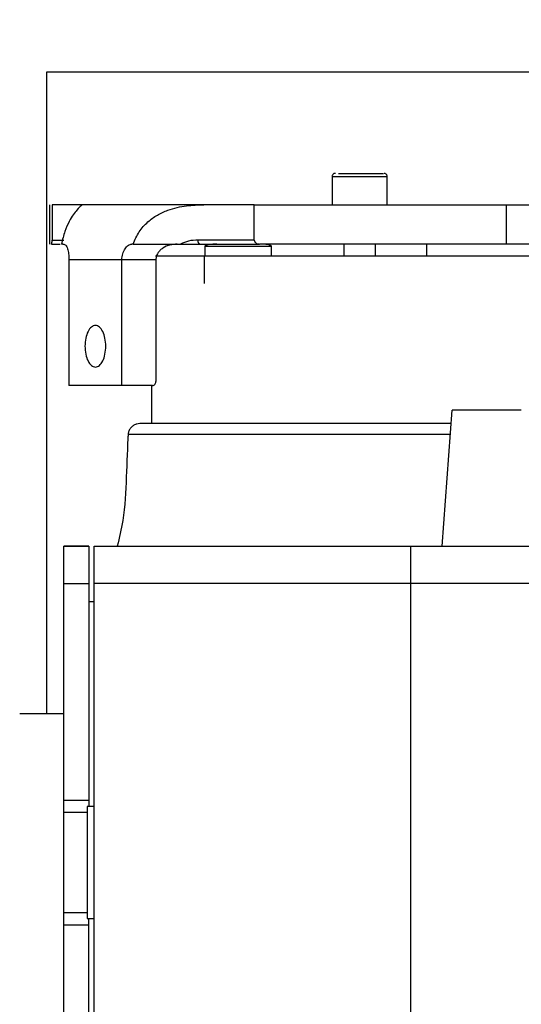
# Model space of a CAD drawing. Header units: inches. Extents: x 170 to 312, y 215 to 248.
# Tile 73 of 216: x 175.978 to 176.135, y 244.263 to 244.571. Entities that reach past the tile are written whole.
import ezdxf

# ---------------------------------------------------------------- set-up
doc = ezdxf.new("R2010")
doc.units = ezdxf.units.IN
doc.header["$LTSCALE"] = 0.25
doc.header["$MEASUREMENT"] = 0
doc.layers.add('ANNOTATIONS', color=1, linetype='Continuous')
doc.layers.add('STANDARD MOTOR LH', color=7, linetype='Continuous')
doc.styles.add('ARIAL', font='arial.ttf', dxfattribs={"height": 0.09375})
doc.dimstyles.new('STANDARD$0', dxfattribs={"dimtxt": 0.09375, "dimasz": 0.09375, "dimexe": 0.03125, "dimexo": 0.046875, "dimgap": 0.09, "dimtad": 0, "dimtih": 1, "dimtoh": 1, "dimdec": 4, "dimzin": 0, "dimdsep": 46, "dimtxsty": 'ARIAL', "dimcen": 0.09, "dimadec": 0, "dimazin": 0, "dimtfac": 1, "dimtdec": 4, "dimtofl": 0, "dimtmove": 0, "dimatfit": 1, "dimfxl": 1, "dimtolj": 1, "dimtzin": 0, "dimarcsym": 0})

# ---------------------------------------------------------------- blocks, each defined once
blk = doc.blocks.new('*D23')
at = {"layer": 'ANNOTATIONS', "color": 0, "lineweight": -2, "transparency": 16777216}
for p, q in [((175.7312287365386, 244.6669539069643), (175.7312287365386, 245.2745744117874)), ((176.9319160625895, 243.2737009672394), (176.9319160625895, 245.2745744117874)), ((175.8249787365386, 245.2433244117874), (176.1504763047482, 245.2433244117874)), ((176.8381660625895, 245.2433244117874), (176.5126684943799, 245.2433244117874))]:
    blk.add_line(p, q, dxfattribs=at)
at = {"layer": 'ANNOTATIONS', "color": 0, "transparency": 16777216}
for points in [[(175.8249787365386, 245.2589494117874), (175.8249787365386, 245.2276994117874), (175.7312287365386, 245.2433244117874)], [(176.8381660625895, 245.2589494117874), (176.8381660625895, 245.2276994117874), (176.9319160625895, 245.2433244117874)]]:
    blk.add_solid(points, dxfattribs=at)
at = {"layer": 'defpoints', "color": 0, "transparency": 16777216}
for p in [(175.7312287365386, 245.2433244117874), (175.7312287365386, 244.6200789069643), (176.9319160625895, 243.2268259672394)]:
    blk.add_point(p, dxfattribs=at)
at = {"layer": 'ANNOTATIONS', "color": 0, "transparency": 16777216, "insert": (176.331572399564, 245.2433244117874), "char_height": 0.09375, "attachment_point": 5, "style": 'ARIAL'}
blk.add_mtext('\\A1;20"', dxfattribs=at)
blk = doc.blocks.new('*D24')
at = {"layer": 'ANNOTATIONS', "color": 0, "lineweight": -2, "transparency": 16777216}
for p, q in [((175.869416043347, 244.2716909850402), (175.869416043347, 244.8408606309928)), ((176.9319160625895, 243.2737009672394), (176.9319160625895, 244.8408606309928)), ((175.963166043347, 244.8096106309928), (176.1155560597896, 244.8096106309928)), ((176.8381660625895, 244.8096106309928), (176.685776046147, 244.8096106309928))]:
    blk.add_line(p, q, dxfattribs=at)
at = {"layer": 'ANNOTATIONS', "color": 0, "transparency": 16777216}
for points in [[(175.963166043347, 244.8252356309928), (175.963166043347, 244.7939856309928), (175.869416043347, 244.8096106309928)], [(176.8381660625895, 244.8252356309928), (176.8381660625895, 244.7939856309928), (176.9319160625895, 244.8096106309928)]]:
    blk.add_solid(points, dxfattribs=at)
at = {"layer": 'defpoints', "color": 0, "transparency": 16777216}
for p in [(176.9319160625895, 244.8096106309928), (175.869416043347, 244.2248159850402), (176.9319160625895, 243.2268259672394)]:
    blk.add_point(p, dxfattribs=at)
at = {"layer": 'ANNOTATIONS', "color": 0, "transparency": 16777216, "insert": (176.4006660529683, 244.8096106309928), "char_height": 0.09375, "attachment_point": 5, "style": 'ARIAL'}
blk.add_mtext('\\A1;17 3/8"', dxfattribs=at)

msp = doc.modelspace()

# ---------------------------------------------------------------- linework, layer by layer
at = {"layer": 'STANDARD MOTOR LH'}
for p, q in [((175.9862285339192, 244.3540172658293), (175.9862285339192, 244.5549512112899)), ((175.9862285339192, 244.5549512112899), (176.4237285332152, 244.5549512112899)), ((176.0756109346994, 244.5222249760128), (176.0756109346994, 244.513366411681)), ((176.0756109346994, 244.5222249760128), (176.0928353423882, 244.5222249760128)), ((176.0928353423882, 244.513366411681), (176.0928353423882, 244.5222249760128)), ((175.9870282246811, 244.5133787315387), (175.9870282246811, 244.5010635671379)), ((175.9878441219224, 244.513366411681), (175.9878441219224, 244.5022937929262)), ((176.0354001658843, 244.513366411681), (175.9972414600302, 244.513366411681)), ((176.0511904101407, 244.5022937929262), (176.0511904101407, 244.513366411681)), ((176.0511904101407, 244.513366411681), (176.2253744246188, 244.513366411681)), ((176.1302324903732, 244.5010635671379), (176.1302324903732, 244.513366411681)), ((175.9878441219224, 244.5022937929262), (175.9914767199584, 244.5022937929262)), ((176.0511904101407, 244.5022937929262), (176.0335926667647, 244.5022937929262)), ((175.9876503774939, 244.5010635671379), (175.9903553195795, 244.5010635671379)), ((175.9912606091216, 244.5010635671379), (175.9907860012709, 244.5010635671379)), ((176.0132657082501, 244.5010635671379), (176.0127911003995, 244.5010635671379)), ((176.0280775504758, 244.5010635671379), (176.0335704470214, 244.5010635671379)), ((176.0335704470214, 244.5010524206), (176.03417507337, 244.5010635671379)), ((176.035696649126, 244.500324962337), (176.035696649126, 244.497372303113)), ((176.0566120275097, 244.500324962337), (176.035696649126, 244.500324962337)), ((176.2333714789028, 244.5010635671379), (176.0528333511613, 244.5010635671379)), ((176.0566120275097, 244.497372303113), (176.0566120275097, 244.500324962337)), ((176.0793018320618, 244.5010635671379), (176.0793018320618, 244.497372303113)), ((176.0891443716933, 244.497372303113), (176.0891443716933, 244.5010635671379)), ((176.1051384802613, 244.5010635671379), (176.1051384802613, 244.497372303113)), ((176.020363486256, 244.4961420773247), (175.9930994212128, 244.4961420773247)), ((175.9930994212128, 244.4961420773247), (175.9930994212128, 244.4567719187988)), ((176.009708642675, 244.4567719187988), (176.009708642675, 244.4961420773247)), ((176.0202882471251, 244.497372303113), (176.2650794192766, 244.497372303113)), ((176.020363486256, 244.4961420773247), (176.020363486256, 244.4580021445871)), ((176.0354995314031, 244.497372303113), (176.0354995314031, 244.4887601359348)), ((176.0192980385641, 244.4567719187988), (175.9930994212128, 244.4567719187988)), ((176.0190164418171, 244.4567719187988), (176.0190164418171, 244.4448427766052)), ((176.113052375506, 244.4490121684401), (176.1099273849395, 244.4065121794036)), ((176.1348159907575, 244.4490121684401), (176.11316369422, 244.4490121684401)), ((176.1127457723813, 244.4448427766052), (176.0153254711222, 244.4448427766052)), ((176.1124929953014, 244.4414055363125), (176.0116432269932, 244.4414055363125)), ((175.9993313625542, 244.4065127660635), (175.9915188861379, 244.4065127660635)), ((175.9915188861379, 244.0301598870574), (175.9915188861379, 244.4065127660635)), ((175.9915188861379, 244.4065121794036), (175.9993313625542, 244.4065121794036)), ((175.9993313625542, 244.4065127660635), (175.9993313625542, 244.3249811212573)), ((176.0009898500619, 244.4065121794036), (176.1477398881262, 244.4065121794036)), ((176.0009898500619, 244.208387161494), (176.0009898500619, 244.4065121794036)), ((176.1002398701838, 244.208387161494), (176.1002398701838, 244.4065121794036)), ((175.9915188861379, 244.3947930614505), (175.9993313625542, 244.3947930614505)), ((176.1477398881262, 244.3947930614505), (176.0009898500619, 244.3947930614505)), ((176.0009898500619, 244.3891048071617), (175.9993313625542, 244.3891048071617)), ((175.9915188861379, 244.3540172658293), (175.9776892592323, 244.3540172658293)), ((175.9915188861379, 244.3269804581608), (175.9993313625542, 244.3269804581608)), ((176.0008961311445, 244.3249811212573), (175.9988023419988, 244.3249811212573)), ((175.9988023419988, 244.3249811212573), (175.9988023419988, 244.2899182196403)), ((176.0008961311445, 244.3249811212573), (176.0008961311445, 244.2899182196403)), ((175.9988023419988, 244.3230650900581), (175.9915188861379, 244.3230650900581)), ((176.0009898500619, 244.3220748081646), (176.0008961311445, 244.3220748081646)), ((176.0008961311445, 244.292824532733), (176.0009898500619, 244.292824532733)), ((175.9915188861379, 244.2918342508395), (175.9988023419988, 244.2918342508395)), ((175.9988023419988, 244.2899182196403), (176.0008961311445, 244.2899182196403)), ((175.9993313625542, 243.8772939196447), (175.9993313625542, 244.2898859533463)), ((175.9915188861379, 244.2879182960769), (175.9993313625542, 244.2879182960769))]:
    msp.add_line(p, q, dxfattribs=at)
for points, knots in [([(176.076595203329, 244.5232088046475), (176.0765006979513, 244.5232009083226), (176.0763043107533, 244.5231844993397), (176.0760285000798, 244.5230481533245), (176.0757892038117, 244.5228223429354), (176.0756281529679, 244.522516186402), (176.0756173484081, 244.5222846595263), (176.0756121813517, 244.5221739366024)], [0, 0, 0, 0, 0.1777685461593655, 0.3694124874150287, 0.5664680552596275, 0.7926723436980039, 1, 1, 1, 1]), ([(176.0776170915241, 244.5232088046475), (176.0782154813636, 244.5232088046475), (176.0794121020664, 244.5232088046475), (176.0822103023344, 244.5232088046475), (176.0852393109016, 244.5232088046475), (176.0881447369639, 244.5232088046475), (176.0904039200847, 244.5232088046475), (176.0917243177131, 244.5232088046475), (176.0917220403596, 244.5232088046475), (176.0917211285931, 244.5232088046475)], [0, 0, 0, 0, 0.1500160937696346, 0.2999923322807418, 0.4499642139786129, 0.5999360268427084, 0.7498912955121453, 0.8998658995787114, 1, 1, 1, 1]), ([(176.0928340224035, 244.5221739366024), (176.0928311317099, 244.5222669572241), (176.0928251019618, 244.5224609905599), (176.092706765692, 244.5227416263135), (176.0924955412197, 244.5229936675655), (176.0921969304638, 244.523174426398), (176.0919633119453, 244.5231976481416), (176.0918510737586, 244.5232088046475)], [0, 0, 0, 0, 0.1745256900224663, 0.3640461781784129, 0.5610669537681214, 0.7891218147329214, 1, 1, 1, 1]), ([(175.9972414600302, 244.513366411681), (175.9970756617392, 244.513366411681), (175.9967440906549, 244.513366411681), (175.9948005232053, 244.513366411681), (175.9919348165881, 244.513366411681), (175.9892076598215, 244.513366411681), (175.9878441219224, 244.513366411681)], [0, 0, 0, 0, 0.2500125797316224, 0.4999867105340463, 0.750000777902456, 1, 1, 1, 1]), ([(175.9972414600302, 244.513366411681), (175.9971988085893, 244.5133216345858), (175.9971126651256, 244.5132311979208), (175.9959038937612, 244.5121400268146), (175.9944896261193, 244.510332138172), (175.993143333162, 244.5081202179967), (175.9917350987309, 244.5050708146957), (175.9911069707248, 244.5024187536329), (175.9907860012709, 244.5010635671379)], [0, 0, 0, 0, 0.2143634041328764, 0.432951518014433, 0.5643277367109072, 0.6946082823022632, 0.8439467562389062, 0.9999999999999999, 0.9999999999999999, 0.9999999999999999, 0.9999999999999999]), ([(176.0132657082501, 244.5010635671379), (176.0138232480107, 244.502389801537), (176.0149145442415, 244.5049856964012), (176.0176636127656, 244.5080119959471), (176.0207805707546, 244.5102375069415), (176.0248801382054, 244.5120987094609), (176.029984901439, 244.513227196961), (176.033608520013, 244.5133203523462), (176.0354001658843, 244.513366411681)], [0, 0, 0, 0, 0.1526677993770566, 0.2988231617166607, 0.4289459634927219, 0.5600552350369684, 0.7824756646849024, 0.9999999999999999, 0.9999999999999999, 0.9999999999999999, 0.9999999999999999]), ([(176.0511904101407, 244.513366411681), (176.0504110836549, 244.513366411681), (176.0488526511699, 244.513366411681), (176.0452005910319, 244.513366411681), (176.040771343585, 244.513366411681), (176.0371905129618, 244.513366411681), (176.0354001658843, 244.513366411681)], [0, 0, 0, 0, 0.2500363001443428, 0.5000018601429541, 0.7500104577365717, 0.9999999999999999, 0.9999999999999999, 0.9999999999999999, 0.9999999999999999]), ([(175.9876503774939, 244.5010635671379), (175.9876744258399, 244.5010824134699), (175.9877192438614, 244.5011175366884), (175.9877736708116, 244.5013470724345), (175.987808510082, 244.5015947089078), (175.9878279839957, 244.501806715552), (175.9878414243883, 244.5020415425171), (175.9878432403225, 244.5022113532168), (175.9878441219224, 244.5022937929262)], [0, 0, 0, 0, 0.3067605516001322, 0.5716984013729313, 0.6935105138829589, 0.8029657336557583, 0.9043437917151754, 1, 1, 1, 1]), ([(176.0335926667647, 244.5022937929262), (176.0325944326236, 244.5022596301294), (176.0307357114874, 244.5021960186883), (176.0289187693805, 244.5014219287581), (176.0280776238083, 244.5010635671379)], [0, 0, 0, 0, 0.5370542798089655, 1, 1, 1, 1]), ([(176.03417507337, 244.5010635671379), (176.0341074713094, 244.5010780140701), (176.0339633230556, 244.501108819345), (176.0338010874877, 244.5013264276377), (176.0336963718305, 244.501576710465), (176.0336368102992, 244.5018021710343), (176.0335995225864, 244.5020450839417), (176.033594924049, 244.5022119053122), (176.0335926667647, 244.5022937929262)], [0, 0, 0, 0, 0.2218867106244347, 0.4731302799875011, 0.6062121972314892, 0.7404122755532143, 0.8725761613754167, 1, 1, 1, 1]), ([(176.0511904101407, 244.5022937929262), (176.0511970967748, 244.5022119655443), (176.0512109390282, 244.5020425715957), (176.0513173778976, 244.5018079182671), (176.0514747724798, 244.5015959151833), (176.0517582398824, 244.5013476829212), (176.0522151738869, 244.5011178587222), (176.0526172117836, 244.5010825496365), (176.0528333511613, 244.5010635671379)], [0, 0, 0, 0, 0.09491269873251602, 0.1964823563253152, 0.3059645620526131, 0.4279487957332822, 0.6924598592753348, 1, 1, 1, 1]), ([(175.9912606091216, 244.5010635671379), (175.991417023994, 244.5010454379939), (175.9917308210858, 244.5010090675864), (175.9922508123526, 244.5006187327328), (175.992731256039, 244.4997165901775), (175.9929839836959, 244.4983505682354), (175.993086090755, 244.4971129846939), (175.9930949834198, 244.4964652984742), (175.9930994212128, 244.4961420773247)], [0, 0, 0, 0, 0.124611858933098, 0.2499943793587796, 0.4997488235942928, 0.7494827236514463, 0.8749819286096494, 1, 1, 1, 1]), ([(176.009708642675, 244.4961420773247), (176.0097221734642, 244.4964629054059), (176.0097492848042, 244.4971057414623), (176.010034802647, 244.4983350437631), (176.0106790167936, 244.49969637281), (176.0115620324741, 244.5006072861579), (176.0122838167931, 244.5010068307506), (176.0126223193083, 244.5010446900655), (176.0127911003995, 244.5010635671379)], [0, 0, 0, 0, 0.1240978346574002, 0.248652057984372, 0.4966387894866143, 0.7457823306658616, 0.8732442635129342, 1, 1, 1, 1]), ([(176.0132657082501, 244.5010635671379), (176.0157823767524, 244.5010635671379), (176.0208157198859, 244.5010635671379), (176.0256569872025, 244.5010635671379), (176.0280776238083, 244.5010635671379)], [0, 0, 0, 0, 0.499999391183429, 1, 1, 1, 1]), ([(176.0270860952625, 244.5010635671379), (176.0262961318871, 244.5010057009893), (176.0247054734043, 244.5008891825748), (176.0228507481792, 244.5000609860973), (176.0216385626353, 244.4990824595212), (176.0209379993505, 244.4982108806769), (176.0204580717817, 244.4972245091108), (176.0203944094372, 244.4964959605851), (176.020363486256, 244.4961420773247)], [0, 0, 0, 0, 0.2611893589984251, 0.5259270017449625, 0.6538182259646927, 0.7675626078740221, 0.887096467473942, 1, 1, 1, 1]), ([(176.03417507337, 244.5010635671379), (176.0363551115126, 244.5010635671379), (176.0407151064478, 244.5010635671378), (176.0460463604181, 244.5010635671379), (176.0503314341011, 244.5010635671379), (176.0519993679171, 244.5010635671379), (176.0528333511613, 244.5010635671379)], [0, 0, 0, 0, 0.2499978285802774, 0.4999863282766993, 0.7499882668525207, 1, 1, 1, 1]), ([(176.0394860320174, 244.5010635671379), (176.0386461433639, 244.5010425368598), (176.0375673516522, 244.5010155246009), (176.0363632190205, 244.5007559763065), (176.0359501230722, 244.5006107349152), (176.0357745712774, 244.5004786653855), (176.0357214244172, 244.5004170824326), (176.0356962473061, 244.500356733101), (176.0356959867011, 244.5003020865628), (176.0357116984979, 244.5002541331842), (176.0357425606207, 244.5002073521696), (176.0357709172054, 244.5001800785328), (176.0357861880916, 244.500165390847)], [0, 0, 0, 0, 0.6034588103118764, 0.7751103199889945, 0.8906869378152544, 0.9139594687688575, 0.9329331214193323, 0.9488148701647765, 0.9599680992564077, 0.9716556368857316, 0.9847356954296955, 1, 1, 1, 1]), ([(176.0565224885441, 244.500165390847), (176.0565377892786, 244.5001800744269), (176.0565661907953, 244.5002073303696), (176.0565970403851, 244.5002541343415), (176.056612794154, 244.500302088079), (176.0566123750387, 244.5003567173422), (176.0565873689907, 244.5004171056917), (176.0565341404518, 244.5004786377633), (176.0564022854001, 244.500578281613), (176.0561375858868, 244.5006921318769), (176.055602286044, 244.5008397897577), (176.0548231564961, 244.500973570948), (176.0541824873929, 244.5009944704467), (176.0538447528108, 244.5010054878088)], [0, 0, 0, 0, 0.02025569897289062, 0.03759901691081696, 0.053095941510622, 0.06788457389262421, 0.08893436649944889, 0.11409221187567, 0.1449500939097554, 0.2464242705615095, 0.3868708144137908, 0.6767833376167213, 1, 1, 1, 1]), ([(176.0014040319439, 244.4755960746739), (176.0009772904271, 244.4754980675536), (176.0001237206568, 244.4753020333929), (175.999038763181, 244.4737940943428), (175.9983135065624, 244.4716384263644), (175.9980587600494, 244.4690751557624), (175.9983134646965, 244.4665118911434), (175.999038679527, 244.4643559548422), (176.0001238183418, 244.4628487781), (176.0009773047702, 244.4626526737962), (176.0014040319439, 244.4625546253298)], [0, 0, 0, 0, 0.1250026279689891, 0.2500306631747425, 0.375017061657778, 0.4999938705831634, 0.6249989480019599, 0.7499853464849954, 0.8749973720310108, 1, 1, 1, 1]), ([(176.0014040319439, 244.4625546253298), (176.0018307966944, 244.4626527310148), (176.0026845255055, 244.4628489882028), (176.0037693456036, 244.4643559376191), (176.004494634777, 244.4665120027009), (176.0047492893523, 244.4690751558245), (176.0044945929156, 244.4716383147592), (176.0037692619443, 244.4737941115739), (176.0026846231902, 244.4753018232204), (176.0018308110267, 244.4754980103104), (176.0014040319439, 244.4755960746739)], [0, 0, 0, 0, 0.1249634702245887, 0.249985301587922, 0.3749815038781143, 0.5000061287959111, 0.6250024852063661, 0.7499986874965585, 0.8750365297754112, 1, 1, 1, 1]), ([(176.0192980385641, 244.4567719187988), (176.0194376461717, 244.4567905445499), (176.0197168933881, 244.4568278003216), (176.0200693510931, 244.4571118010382), (176.0203152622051, 244.457518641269), (176.0203474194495, 244.4578410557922), (176.020363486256, 244.4580021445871)], [0, 0, 0, 0, 0.2498851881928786, 0.4998276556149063, 0.75009760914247, 1, 1, 1, 1]), ([(176.0153254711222, 244.4448427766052), (176.0150113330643, 244.4448193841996), (176.0143721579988, 244.4447717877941), (176.0134223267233, 244.4443699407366), (176.0125780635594, 244.4437018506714), (176.0119740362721, 244.4428052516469), (176.0116512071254, 244.4418574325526), (176.011644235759, 244.441230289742), (176.0116409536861, 244.4409350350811)], [0, 0, 0, 0, 0.1567506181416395, 0.318939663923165, 0.5075210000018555, 0.6876777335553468, 0.852960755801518, 1, 1, 1, 1]), ([(176.0116738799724, 244.441886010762), (176.0114653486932, 244.4373186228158), (176.0110482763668, 244.4281836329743), (176.0106523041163, 244.4162583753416), (176.0089235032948, 244.409157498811), (176.0082794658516, 244.4065121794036)], [0, 0, 0, 0, 0.3855366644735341, 0.7710913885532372, 1, 1, 1, 1])]:
    msp.add_open_spline(points, degree=3, knots=knots, dxfattribs=at)

# ---------------------------------------------------------------- dimensions: what is measured, and where the dimension line sits
at = {"layer": 'ANNOTATIONS'}
for base, p1, p2, text, picture, middle in [((175.7312287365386, 245.2433244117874), (176.9319160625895, 243.2268259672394), (175.7312287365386, 244.6200789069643), '20"', '*D23', (176.331572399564, 245.2433244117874)), ((176.9319160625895, 244.8096106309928), (175.869416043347, 244.2248159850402), (176.9319160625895, 243.2268259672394), '17 3/8"', '*D24', (176.4006660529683, 244.8096106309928))]:
    dim = msp.add_linear_dim(base=base, p1=p1, p2=p2, text=text, dimstyle='STANDARD$0', dxfattribs=at)
    dim.commit()
    dim.dimension.update_dxf_attribs({"geometry": picture, "text_midpoint": middle, "dimtype": 160})

doc.saveas('drawing.dxf')
